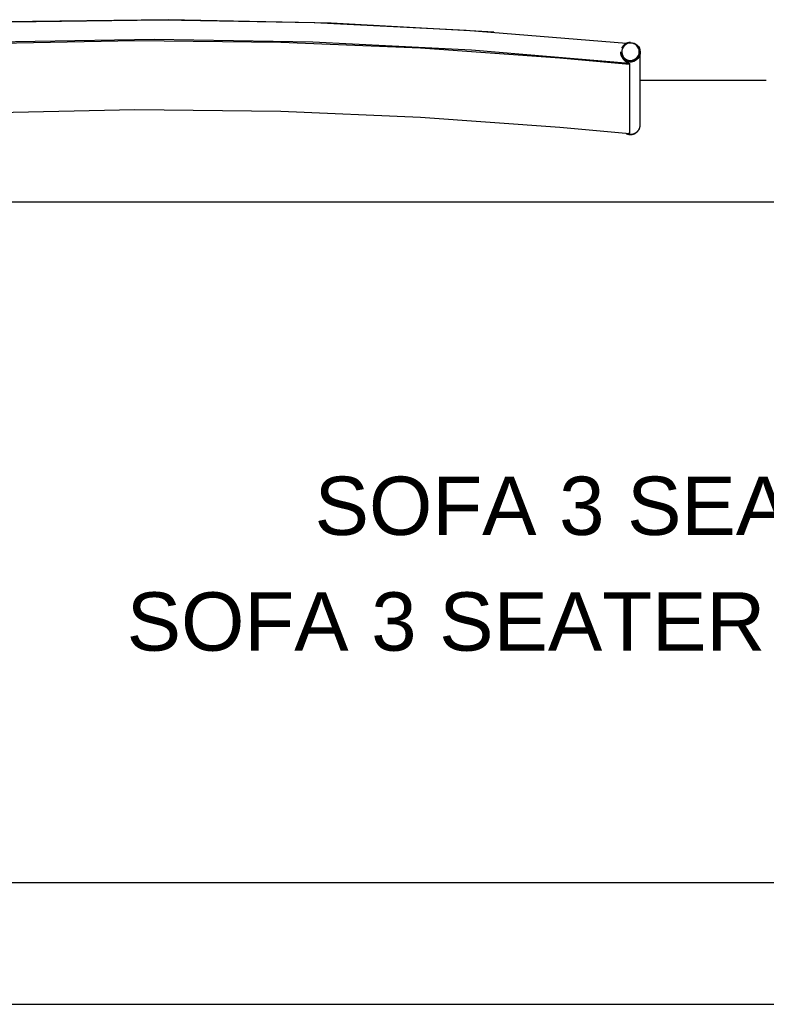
# Model space of a CAD drawing. Header units: millimetres. Extents: x -1470 to 7470, y -12049 to 6674.
# Tile 39 of 58: x -703 to 65, y 4024 to 5036. Entities that reach past the tile are written whole.
import ezdxf

# ---------------------------------------------------------------- set-up
doc = ezdxf.new("R2010")
doc.units = ezdxf.units.MM
doc.header["$LTSCALE"] = 10
doc.layers.get('0').update_dxf_attribs({"true_color": 0x000000})
doc.styles.add('Arial Normale', font='txt')

msp = doc.modelspace()

# ---------------------------------------------------------------- linework, layer by layer
at = {"color": 18, "linetype": 'Continuous', "lineweight": 25, "true_color": 0x000000}
for points in [[(-215.3, 5023.6), (-382.5, 5032.9), (-549.9, 5036.4), (-717.3, 5034.2), (-884.5, 5026.2), (-1051.4, 5012.5)], [(-78.9, 5011.8), (-243.8, 5025.4), (-399.8, 5033.2), (-555.9, 5035.9), (-712, 5033.7), (-868, 5026.5), (-1023.7, 5014.4), (-1049.9, 5011.8)], [(-75.7, 4991.5), (-238.3, 5005.2), (-401.4, 5013.4), (-564.6, 5016.1), (-727.9, 5013.4), (-890.9, 5005.2), (-1053.6, 4991.5)], [(-1053.5, 4990.6), (-897.4, 5003.8), (-740.9, 5011.9), (-584.2, 5015.1), (-434.1, 5013.4), (-290.5, 5007.4), (-147.3, 4997.2), (-75.8, 4990.6)], [(-74.6, 5012.9), (-72.7, 5012.7), (-70.9, 5012.2), (-69.2, 5011.4), (-67.7, 5010.2), (-66.5, 5008.8), (-65.5, 5007.2), (-64.9, 5005.4), (-64.6, 5003.5), (-64.7, 5001.7), (-65.2, 4999.8), (-66, 4998.1), (-67.1, 4996.6), (-68.5, 4995.3), (-70.1, 4994.3), (-71.8, 4993.6), (-73.7, 4993.3), (-75.6, 4993.3), (-77.5, 4993.6), (-79.2, 4994.3), (-80.8, 4995.3), (-82.2, 4996.6), (-83.3, 4998.1), (-84.1, 4999.8), (-84.5, 5001.7), (-84.6, 5003.1)], [(-74.6, 5012.9), (-75, 5012.9), (-75.3, 5012.9), (-75.7, 5012.9), (-76, 5012.8), (-76.3, 5012.8), (-76.7, 5012.7), (-77, 5012.6), (-77.3, 5012.6), (-77.7, 5012.5), (-78, 5012.4), (-78.3, 5012.2), (-78.6, 5012.1), (-78.9, 5012), (-79.2, 5011.8), (-79.5, 5011.7), (-79.8, 5011.5), (-80.1, 5011.3), (-80.4, 5011.1), (-80.7, 5010.9), (-80.9, 5010.7), (-81.2, 5010.5), (-81.5, 5010.3), (-81.7, 5010), (-81.9, 5009.8), (-82.2, 5009.5), (-82.4, 5009.3), (-82.6, 5009), (-82.8, 5008.7), (-83, 5008.5), (-83.2, 5008.2), (-83.4, 5007.9), (-83.5, 5007.6), (-83.7, 5007.3)], [(-84.3, 5000.6), (-84.6, 5002.5), (-84.6, 5003.2)], [(-84.6, 5003.2), (-84.6, 5003.1)], [(-84.6, 5003.1), (-84.6, 5002.3), (-84.3, 5000.5)], [(-84.6, 5003.1), (-84.5, 5002), (-84.5, 5001.7), (-84.5, 5001.4), (-84.4, 5001.2), (-84.4, 5000.9), (-84.4, 5000.7), (-84.3, 5000.6), (-84.3, 5000.4), (-84.3, 5000.3), (-84.2, 5000), (-84.1, 4999.7), (-84, 4999.4), (-83.9, 4999.1), (-83.8, 4998.8), (-83.7, 4998.6), (-83.5, 4998.1), (-83.3, 4997.7), (-83, 4997.4), (-82.9, 4997.2), (-82.8, 4997), (-82.7, 4996.8), (-82.6, 4996.6), (-82.4, 4996.4), (-82.3, 4996.2), (-82.1, 4995.9), (-81.8, 4995.6), (-81.6, 4995.3), (-81.4, 4995.1), (-81.2, 4994.9), (-81, 4994.7), (-80.8, 4994.5), (-80.6, 4994.3), (-80.4, 4994.2), (-80.2, 4994), (-80, 4993.8), (-79.8, 4993.6), (-79.6, 4993.5), (-79.3, 4993.3), (-79.1, 4993.1), (-78.9, 4993), (-78.7, 4992.9), (-78.4, 4992.7), (-78.1, 4992.5), (-77.8, 4992.4), (-77.4, 4992.2), (-77.1, 4992), (-76.7, 4991.9), (-76.4, 4991.8), (-76, 4991.6), (-75.7, 4991.5), (-75.7, 4991.5)], [(-84.6, 5003.1), (-84.6, 5003.1)], [(-84.3, 5000.6), (-84.2, 5000.3), (-84.1, 5000), (-83.9, 4999.6), (-83.8, 4999.3), (-83.7, 4999), (-83.5, 4998.7), (-83.3, 4998.4), (-83.2, 4998.1), (-83, 4997.8), (-82.8, 4997.5), (-82.6, 4997.2), (-82.3, 4997), (-82.1, 4996.7), (-81.9, 4996.4), (-81.6, 4996.2), (-81.4, 4996), (-81.1, 4995.7), (-80.8, 4995.5), (-80.6, 4995.3), (-80.3, 4995.1), (-80, 4994.9), (-79.7, 4994.7), (-79.4, 4994.6), (-79.1, 4994.4), (-78.8, 4994.3), (-78.4, 4994.1), (-78.1, 4994), (-77.8, 4993.9), (-77.5, 4993.8), (-77.1, 4993.7), (-76.8, 4993.6), (-76.4, 4993.5), (-76.1, 4993.5), (-75.8, 4993.4), (-75.4, 4993.4), (-75.1, 4993.4), (-74.7, 4993.4), (-74.4, 4993.4), (-74, 4993.4), (-73.7, 4993.4), (-73.3, 4993.5), (-73, 4993.5), (-72.6, 4993.6), (-72.3, 4993.6), (-72, 4993.7), (-71.6, 4993.8), (-71.3, 4993.9), (-71, 4994.1), (-70.7, 4994.2), (-70.3, 4994.3), (-70, 4994.5), (-69.7, 4994.7), (-69.4, 4994.8), (-69.1, 4995), (-68.8, 4995.2), (-68.6, 4995.4), (-68.3, 4995.6), (-68, 4995.9), (-67.8, 4996.1), (-67.5, 4996.3), (-67.3, 4996.6), (-67, 4996.9), (-66.8, 4997.1), (-66.6, 4997.4), (-66.4, 4997.7), (-66.2, 4998), (-66, 4998.3), (-65.9, 4998.6), (-65.7, 4998.9), (-65.5, 4999.2), (-65.4, 4999.5), (-65.3, 4999.8), (-65.2, 5000.2), (-65.1, 5000.5), (-65, 5000.8), (-64.9, 5001.2), (-64.8, 5001.5), (-64.7, 5001.9), (-64.7, 5002.2), (-64.7, 5002.5), (-64.6, 5002.9), (-64.6, 5003.2)], [(-84.3, 5000.5), (-84.2, 5000.1), (-84.1, 4999.8), (-83.9, 4999.5), (-83.8, 4999.1), (-83.7, 4998.8), (-83.5, 4998.5), (-83.3, 4998.2), (-83.2, 4997.9), (-83, 4997.6), (-82.8, 4997.3), (-82.6, 4997.1), (-82.3, 4996.8), (-82.1, 4996.5), (-81.9, 4996.3), (-81.6, 4996), (-81.4, 4995.8), (-81.1, 4995.6), (-80.8, 4995.3), (-80.6, 4995.1), (-80.3, 4994.9), (-80, 4994.7), (-79.7, 4994.6), (-79.4, 4994.4), (-79.1, 4994.2), (-78.8, 4994.1), (-78.4, 4993.9), (-78.1, 4993.8), (-77.8, 4993.7), (-77.5, 4993.6), (-77.1, 4993.5), (-76.8, 4993.4), (-76.4, 4993.4), (-76.1, 4993.3), (-75.8, 4993.3), (-75.4, 4993.2), (-75.1, 4993.2), (-74.7, 4993.2), (-74.4, 4993.2), (-74, 4993.2), (-73.7, 4993.2), (-73.3, 4993.3), (-73, 4993.3), (-72.6, 4993.4), (-72.3, 4993.5), (-72, 4993.6), (-71.6, 4993.7), (-71.3, 4993.8), (-71, 4993.9), (-70.7, 4994), (-70.3, 4994.2), (-70, 4994.3), (-69.7, 4994.5), (-69.4, 4994.7), (-69.1, 4994.9), (-68.8, 4995), (-68.6, 4995.3), (-68.3, 4995.5), (-68, 4995.7), (-67.8, 4995.9), (-67.5, 4996.2), (-67.3, 4996.4), (-67, 4996.7), (-66.8, 4997), (-66.6, 4997.2), (-66.4, 4997.5), (-66.2, 4997.8), (-66, 4998.1), (-65.9, 4998.4), (-65.7, 4998.7), (-65.5, 4999), (-65.4, 4999.3), (-65.3, 4999.7), (-65.2, 5000), (-65.1, 5000.3), (-65, 5000.7), (-64.9, 5001), (-64.8, 5001.3), (-64.7, 5001.7), (-64.7, 5002), (-64.7, 5002.4), (-64.6, 5002.7), (-64.6, 5003.1)], [(-64.6, 5003.1), (-64.6, 5003.2)], [(-64.6, 4928.4), (-64.6, 5003.1)], [(-75.8, 4990.6), (-75.7, 4991.5)], [(-75.7, 4991.5), (-75.7, 4920.3)], [(-75.8, 4990.6), (-75.8, 4919.3)], [(65, 4974), (-64.6, 4974)], [(-1053.5, 4919.3), (-897.4, 4932.5), (-740.9, 4940.7), (-584.2, 4943.9), (-434.1, 4942.2), (-290.5, 4936.2), (-147.3, 4926), (-75.8, 4919.3)], [(-79.5, 4919.6), (-79.2, 4919.5), (-78.9, 4919.3), (-78.6, 4919.2), (-78.3, 4919), (-77.9, 4918.9), (-77.6, 4918.8), (-77.3, 4918.7), (-77, 4918.6), (-76.6, 4918.6), (-76.3, 4918.5), (-75.9, 4918.4), (-75.6, 4918.4), (-75.3, 4918.4), (-74.9, 4918.4), (-74.6, 4918.4), (-74.2, 4918.4), (-73.9, 4918.4), (-73.5, 4918.4), (-73.2, 4918.5), (-72.8, 4918.5), (-72.5, 4918.6), (-72.2, 4918.7), (-71.8, 4918.7), (-71.5, 4918.8), (-71.2, 4919), (-70.9, 4919.1), (-70.5, 4919.2), (-70.2, 4919.4), (-69.9, 4919.5), (-69.6, 4919.7), (-69.3, 4919.9), (-69, 4920.1), (-68.8, 4920.3), (-68.5, 4920.5), (-68.2, 4920.7), (-68, 4920.9), (-67.7, 4921.1), (-67.5, 4921.4), (-67.2, 4921.6), (-67, 4921.9), (-66.8, 4922.2), (-66.6, 4922.4), (-66.4, 4922.7), (-66.2, 4923), (-66, 4923.3), (-65.8, 4923.6), (-65.7, 4923.9), (-65.5, 4924.2), (-65.4, 4924.5), (-65.3, 4924.9), (-65.1, 4925.2), (-65, 4925.5), (-65, 4925.8), (-64.9, 4926.2), (-64.8, 4926.5), (-64.7, 4926.9), (-64.7, 4927.2), (-64.7, 4927.5), (-64.6, 4927.9), (-64.6, 4928.2)], [(-78.8, 4919.5), (-78.5, 4919.3), (-78.2, 4919.2), (-77.9, 4919.1), (-77.6, 4919), (-77.2, 4918.9), (-76.9, 4918.8), (-76.6, 4918.7), (-76.2, 4918.7), (-75.9, 4918.6), (-75.5, 4918.6), (-75.2, 4918.6), (-74.9, 4918.5), (-74.5, 4918.5), (-74.2, 4918.5), (-73.8, 4918.6), (-73.5, 4918.6), (-73.1, 4918.6), (-72.8, 4918.7), (-72.5, 4918.8), (-72.1, 4918.8), (-71.8, 4918.9), (-71.5, 4919), (-71.2, 4919.2), (-70.8, 4919.3), (-70.5, 4919.4), (-70.2, 4919.6), (-69.9, 4919.7), (-69.6, 4919.9), (-69.3, 4920.1), (-69, 4920.3), (-68.7, 4920.5), (-68.5, 4920.7), (-68.2, 4920.9), (-67.9, 4921.1), (-67.7, 4921.3), (-67.4, 4921.6), (-67.2, 4921.8), (-67, 4922.1), (-66.8, 4922.4), (-66.6, 4922.6), (-66.4, 4922.9), (-66.2, 4923.2), (-66, 4923.5), (-65.8, 4923.8), (-65.7, 4924.1), (-65.5, 4924.4), (-65.4, 4924.7), (-65.3, 4925), (-65.1, 4925.4), (-65, 4925.7), (-65, 4926), (-64.9, 4926.4), (-64.8, 4926.7), (-64.7, 4927), (-64.7, 4927.4), (-64.7, 4927.7), (-64.6, 4928.1), (-64.6, 4928.4)], [(-78.8, 4919.5), (-78.5, 4919.3), (-78.2, 4919.2), (-77.9, 4919.1), (-77.6, 4919), (-77.2, 4918.9), (-76.9, 4918.8), (-76.6, 4918.7), (-76.2, 4918.7), (-75.9, 4918.6), (-75.5, 4918.6), (-75.2, 4918.5), (-74.9, 4918.5), (-74.5, 4918.5), (-74.2, 4918.5), (-73.8, 4918.6), (-73.5, 4918.6), (-73.1, 4918.6), (-72.8, 4918.7), (-72.5, 4918.8), (-72.1, 4918.8), (-71.8, 4918.9), (-71.5, 4919), (-71.2, 4919.2), (-70.8, 4919.3), (-70.5, 4919.4), (-70.2, 4919.6), (-69.9, 4919.7), (-69.6, 4919.9), (-69.3, 4920.1), (-69, 4920.3), (-68.7, 4920.5), (-68.5, 4920.7), (-68.2, 4920.9), (-67.9, 4921.1), (-67.7, 4921.3), (-67.4, 4921.6), (-67.2, 4921.8), (-67, 4922.1), (-66.8, 4922.4), (-66.6, 4922.6), (-66.4, 4922.9), (-66.2, 4923.2), (-66, 4923.5), (-65.8, 4923.8), (-65.7, 4924.1), (-65.5, 4924.4), (-65.4, 4924.7), (-65.3, 4925), (-65.1, 4925.4), (-65, 4925.7), (-65, 4926), (-64.9, 4926.4), (-64.8, 4926.7), (-64.7, 4927), (-64.7, 4927.4), (-64.7, 4927.7), (-64.6, 4928.1), (-64.6, 4928.4)], [(-75.8, 4919.3), (-75.7, 4920.3)], [(-64.6, 4928.2), (-64.6, 4928.4)], [(-1075, 4849), (1025, 4849)], [(1075, 4149), (-1025, 4149)], [(-1075, 4024), (1075, 4024)]]:
    msp.add_lwpolyline(points, dxfattribs=at)
msp.add_lwpolyline([(-83.3, 5001.1), (-82.7, 4999.4), (-81.7, 4997.9), (-80.4, 4996.6), (-78.9, 4995.6), (-77.2, 4994.9), (-75.4, 4994.6), (-73.6, 4994.6), (-71.8, 4995), (-70.1, 4995.7), (-68.7, 4996.8), (-67.4, 4998.1), (-66.5, 4999.6), (-65.9, 5001.3), (-65.6, 5003.1), (-65.8, 5004.9), (-66.2, 5006.6), (-67.1, 5008.2), (-68.2, 5009.6), (-69.6, 5010.8), (-71.2, 5011.6), (-73, 5012.1), (-74.8, 5012.3), (-76.6, 5012.1), (-78.3, 5011.5), (-79.9, 5010.6), (-81.2, 5009.4), (-82.3, 5008), (-83.1, 5006.4), (-83.5, 5004.6), (-83.6, 5002.8)], close=True, dxfattribs=at)

# ---------------------------------------------------------------- texts
at = {"char_height": 60, "attachment_point": 2, "style": 'Arial Normale'}
for s, insert, width in [('SOFA 3 SEATER DX', (-1.3, 4566.6), 1698.913), ('SOFA 3 SEATER DX CORNER', (-1.3, 4447.6), 2467.826)]:
    msp.add_mtext(s, dxfattribs=dict(at, insert=insert, width=width))

doc.saveas('drawing.dxf')
